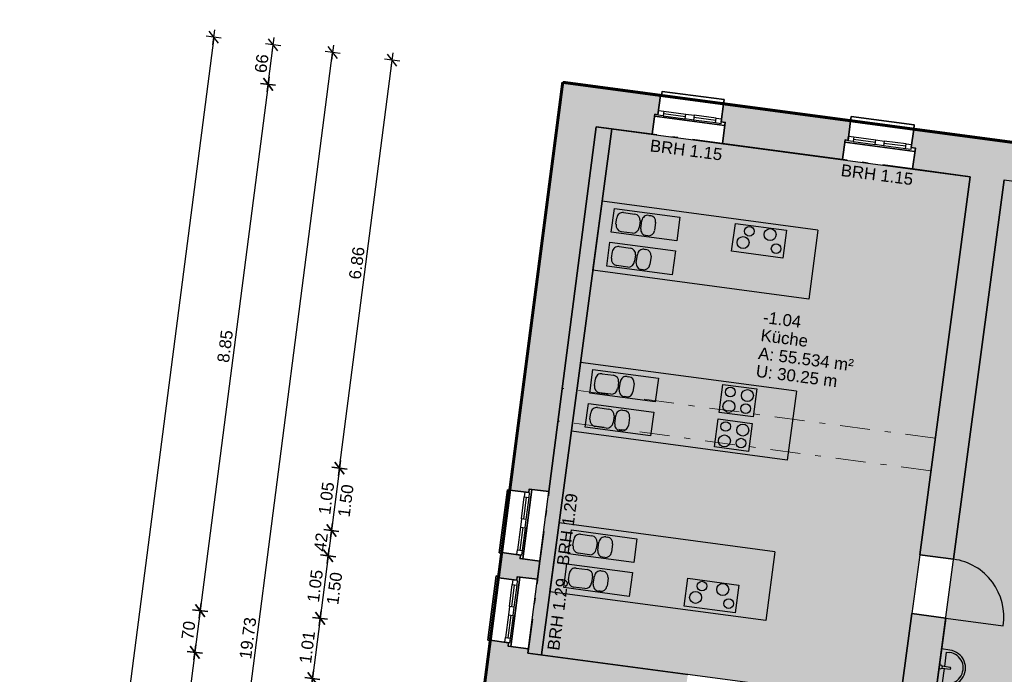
# Model space of a CAD drawing. Header units: metres. Extents: x 344110.2 to 344205.2, y 5709481.2 to 5709545.9.
# Tile 10 of 35: x 344111.8 to 344128.2, y 5709529.3 to 5709540.2. Entities that reach past the tile are written whole.
import ezdxf
from ezdxf.enums import TextEntityAlignment as Align

# ---------------------------------------------------------------- set-up
doc = ezdxf.new("R2010")
doc.units = ezdxf.units.M
for name, pattern in [('AUSGEZOGEN', [0]), ('DASHDOT', [1, 0.5, -0.25, 0, -0.25]), ('DASHED', [19.05, 12.7, -6.35])]:
    doc.linetypes.add(name, pattern=pattern)
doc.layers.add('Bemassung', color=7, linetype='Continuous')
doc.layers.add('Polygonflächen', color=7, linetype='Continuous')
doc.layers.add('BGF', color=2, linetype='Continuous', plot=False)
for name, color, linetype, lineweight in [('Fenster', 7, 'AUSGEZOGEN', 25), ('Sanitär', 7, 'AUSGEZOGEN', 25), ('Schraffur', 8, 'Continuous', 25), ('Text', 7, 'Continuous', 13), ('Türen', 7, 'AUSGEZOGEN', 25), ('Unterzug', 7, 'DASHDOT', 18), ('Wand', 7, 'AUSGEZOGEN', 35)]:
    doc.layers.add(name, color=color, linetype=linetype, lineweight=lineweight)
doc.styles.get("Standard").update_dxf_attribs({"font": 'arial.ttf'})
doc.dimstyles.new('1', dxfattribs={"dimtxt": 0.2, "dimasz": 0.005, "dimexe": 0.08, "dimexo": 0, "dimgap": 0.05, "dimtad": 3, "dimzin": 3, "dimdsep": 46, "dimtxsty": 'Standard', "dimblk": '1000hands_BEMPFEIL', "dimcen": 1, "dimdle": 0.08, "dimse1": 1, "dimse2": 1, "dimclre": 256, "dimazin": 2, "dimtfac": 1, "dimtix": 1, "dimtmove": 2, "dimatfit": 3, "dimldrblk": '1000hands_BEMPFEIL', "dimfxl": 1, "dimtolj": 1, "dimtzin": 0, "dimarcsym": 0})
doc.dimstyles.new('Copy of 1', dxfattribs={"dimtxt": 0.2, "dimasz": 0.005, "dimexe": 0.08, "dimexo": 0, "dimgap": 0.05, "dimtad": 3, "dimdec": 0, "dimlfac": 100, "dimzin": 3, "dimdsep": 46, "dimtxsty": 'Standard', "dimblk": '1000hands_BEMPFEIL', "dimcen": 1, "dimdle": 0.08, "dimse1": 1, "dimse2": 1, "dimclre": 256, "dimazin": 2, "dimtfac": 1, "dimtdec": 0, "dimtix": 1, "dimtmove": 2, "dimatfit": 3, "dimldrblk": '1000hands_BEMPFEIL', "dimfxl": 1, "dimtolj": 1, "dimtzin": 0, "dimarcsym": 0})

# ---------------------------------------------------------------- blocks, each defined once
blk = doc.blocks.new('A$C3A5037E9')
at = {"layer": 'Sanitär'}
for p, q in [((-0.016, 0.201), (-0.016, 0.054)), ((0.016, 0.054), (0.016, 0.201)), ((-0.327, 0.153), (-0.327, 0)), ((-0.284, 0.098), (-0.284, 0.153)), ((-0.016, 0.098), (-0.284, 0.098)), ((0.284, 0.098), (0.016, 0.098)), ((0.284, 0.153), (0.284, 0.098)), ((0.327, 0.153), (0.327, 0))]:
    blk.add_line(p, q, dxfattribs=at)
blk.add_lwpolyline([(-0.327, 0), (0.327, 0)], dxfattribs=at)
for centre, radius, start, end in [((0, 0.153), 0.327, 360, 180), ((0, 0.025), 0.0327, 360, 180), ((0, 0.025), 0.0327, 180, 231.6705), ((0, 0.025), 0.0327, 308.3295, 360)]:
    blk.add_arc(centre, radius, start, end, dxfattribs=at)
at = {"layer": 'Sanitär', "ltscale": 0.5}
blk.add_arc((0, 0.153), 0.284, 360, 180, dxfattribs=at)
at = {"layer": 'Sanitär'}
blk.add_open_spline([(0.016, 0.201), (0.016, 0.202), (0.016, 0.205), (0.012, 0.208), (0.006, 0.21), (0, 0.211), (-0.006, 0.21), (-0.012, 0.208), (-0.016, 0.205), (-0.016, 0.202), (-0.016, 0.201)], degree=3, dxfattribs=at)
blk = doc.blocks.new('1000hands_BEMPFEIL')
at = {"color": 0}
for p, q in [((-25.4, 0), (25.4, 0)), ((-18, -18), (18, 18)), ((0, -25.4), (0, 25.4))]:
    blk.add_line(p, q, dxfattribs=at)
blk = doc.blocks.new('*D50')
at = {"layer": 'Bemassung', "color": 0, "lineweight": -2, "transparency": 16777216}
blk.add_line((344129.294, 5709540.803), (344127.052, 5709541.093), dxfattribs=at)
at = {"layer": 'Defpoints', "color": 0, "transparency": 16777216}
for p in [(344127.047, 5709541.093), (344126.696, 5709538.37, 0), (344128.946, 5709538.07, 0)]:
    blk.add_point(p, dxfattribs=at)
at = {"layer": 'Bemassung', "color": 0, "lineweight": -2, "transparency": 16777216, "xscale": 0.005, "yscale": 0.005, "zscale": 0.005}
for p, rotation in [((344127.047, 5709541.093), 172.6453569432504), ((344129.299, 5709540.803), 352.6453569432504)]:
    blk.add_blockref('1000hands_BEMPFEIL', p, dxfattribs=dict(at, rotation=rotation))
at = {"layer": 'Bemassung', "color": 0, "transparency": 16777216, "insert": (344128.192, 5709541.097), "char_height": 0.2, "attachment_point": 5, "rotation": 352.6454}
blk.add_mtext('\\A1;2.27', dxfattribs=at)
blk = doc.blocks.new('*D51')
at = {"layer": 'Bemassung', "color": 0, "lineweight": -2, "transparency": 16777216}
blk.add_line((344127.042, 5709541.094), (344126.001, 5709541.228), dxfattribs=at)
at = {"layer": 'Defpoints', "color": 0, "transparency": 16777216}
for p in [(344125.996, 5709541.229), (344125.645, 5709538.511, 0), (344126.696, 5709538.37, 0)]:
    blk.add_point(p, dxfattribs=at)
at = {"layer": 'Bemassung', "color": 0, "lineweight": -2, "transparency": 16777216, "xscale": 0.005, "yscale": 0.005, "zscale": 0.005}
for p, rotation in [((344125.996, 5709541.229), 172.6453569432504), ((344127.047, 5709541.093), 352.6453569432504)]:
    blk.add_blockref('1000hands_BEMPFEIL', p, dxfattribs=dict(at, rotation=rotation))
at = {"layer": 'Bemassung', "color": 0, "transparency": 16777216, "insert": (344126.541, 5709541.312), "char_height": 0.2, "attachment_point": 5, "rotation": 352.6454}
blk.add_mtext('\\A1;1.06', dxfattribs=at)
blk = doc.blocks.new('*D52')
at = {"layer": 'Bemassung', "color": 0, "lineweight": -2, "transparency": 16777216}
blk.add_line((344125.991, 5709541.23), (344123.879, 5709541.502), dxfattribs=at)
at = {"layer": 'Defpoints', "color": 0, "transparency": 16777216}
for p in [(344123.874, 5709541.503), (344123.524, 5709538.794, 0), (344125.645, 5709538.511, 0)]:
    blk.add_point(p, dxfattribs=at)
at = {"layer": 'Bemassung', "color": 0, "lineweight": -2, "transparency": 16777216, "xscale": 0.005, "yscale": 0.005, "zscale": 0.005}
for p, rotation in [((344123.874, 5709541.503), 172.6453569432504), ((344125.996, 5709541.229), 352.6453569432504)]:
    blk.add_blockref('1000hands_BEMPFEIL', p, dxfattribs=dict(at, rotation=rotation))
at = {"layer": 'Bemassung', "color": 0, "transparency": 16777216, "insert": (344124.954, 5709541.515), "char_height": 0.2, "attachment_point": 5, "rotation": 352.6454}
blk.add_mtext('\\A1;2.14', dxfattribs=at)
blk = doc.blocks.new('*D53')
at = {"layer": 'Bemassung', "color": 0, "lineweight": -2, "transparency": 16777216}
blk.add_line((344123.869, 5709541.504), (344122.827, 5709541.638), dxfattribs=at)
at = {"layer": 'Defpoints', "color": 0, "transparency": 16777216}
for p in [(344122.822, 5709541.639), (344122.473, 5709538.934, 0), (344123.524, 5709538.794, 0)]:
    blk.add_point(p, dxfattribs=at)
at = {"layer": 'Bemassung', "color": 0, "lineweight": -2, "transparency": 16777216, "xscale": 0.005, "yscale": 0.005, "zscale": 0.005}
for p, rotation in [((344122.822, 5709541.639), 172.6453569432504), ((344123.874, 5709541.503), 352.6453569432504)]:
    blk.add_blockref('1000hands_BEMPFEIL', p, dxfattribs=dict(at, rotation=rotation))
at = {"layer": 'Bemassung', "color": 0, "transparency": 16777216, "insert": (344123.367, 5709541.722), "char_height": 0.2, "attachment_point": 5, "rotation": 352.6454}
blk.add_mtext('\\A1;1.06', dxfattribs=at)
blk = doc.blocks.new('*D54')
at = {"layer": 'Bemassung', "color": 0, "lineweight": -2, "transparency": 16777216}
blk.add_line((344122.817, 5709541.639), (344121.197, 5709541.849), dxfattribs=at)
at = {"layer": 'Defpoints', "color": 0, "transparency": 16777216}
for p in [(344121.192, 5709541.849), (344120.844, 5709539.152, 0), (344122.473, 5709538.934, 0)]:
    blk.add_point(p, dxfattribs=at)
at = {"layer": 'Bemassung', "color": 0, "lineweight": -2, "transparency": 16777216, "xscale": 0.005, "yscale": 0.005, "zscale": 0.005}
for p, rotation in [((344121.192, 5709541.849), 172.6453569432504), ((344122.822, 5709541.639), 352.6453569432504)]:
    blk.add_blockref('1000hands_BEMPFEIL', p, dxfattribs=dict(at, rotation=rotation))
at = {"layer": 'Bemassung', "color": 0, "transparency": 16777216, "insert": (344122.027, 5709541.895), "char_height": 0.2, "attachment_point": 5, "rotation": 352.6454}
blk.add_mtext('\\A1;1.64', dxfattribs=at)
blk = doc.blocks.new('*D58')
at = {"layer": 'Bemassung', "color": 0, "lineweight": -2, "transparency": 16777216}
blk.add_line((344133.26, 5709541.3), (344121.325, 5709542.84), dxfattribs=at)
at = {"layer": 'Defpoints', "color": 0, "transparency": 16777216}
for p in [(344121.32, 5709542.841), (344120.844, 5709539.152, 0), (344132.782, 5709537.557, 0)]:
    blk.add_point(p, dxfattribs=at)
at = {"layer": 'Bemassung', "color": 0, "lineweight": -2, "transparency": 16777216, "xscale": 0.005, "yscale": 0.005, "zscale": 0.005}
for p, rotation in [((344121.32, 5709542.841), 172.6453569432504), ((344133.265, 5709541.299), 352.6453569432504)]:
    blk.add_blockref('1000hands_BEMPFEIL', p, dxfattribs=dict(at, rotation=rotation))
at = {"layer": 'Bemassung', "color": 0, "transparency": 16777216, "insert": (344127.312, 5709542.221), "char_height": 0.2, "attachment_point": 5, "rotation": 352.6454}
blk.add_mtext('\\A1;12.04', dxfattribs=at)
blk = doc.blocks.new('*D71')
at = {"layer": 'Bemassung', "color": 0, "lineweight": -2, "transparency": 16777216}
blk.add_line((344128.892, 5709542.872), (344128.337, 5709542.944), dxfattribs=at)
at = {"layer": 'Defpoints', "color": 0, "transparency": 16777216}
for p in [(344128.332, 5709542.944), (344127.639, 5709537.578, 0), (344128.207, 5709537.524, 0)]:
    blk.add_point(p, dxfattribs=at)
at = {"layer": 'Bemassung', "color": 0, "lineweight": -2, "transparency": 16777216, "xscale": 0.005, "yscale": 0.005, "zscale": 0.005}
for p, rotation in [((344128.332, 5709542.944), 172.6453569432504), ((344128.897, 5709542.871), 352.6453569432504)]:
    blk.add_blockref('1000hands_BEMPFEIL', p, dxfattribs=dict(at, rotation=rotation))
at = {"layer": 'Bemassung', "color": 0, "transparency": 16777216, "insert": (344128.634, 5709543.058), "char_height": 0.2, "attachment_point": 5, "rotation": 352.6454}
blk.add_mtext('\\A1;57', dxfattribs=at)
blk = doc.blocks.new('*D72')
at = {"layer": 'Bemassung', "color": 0, "lineweight": -2, "transparency": 16777216}
blk.add_line((344128.327, 5709542.945), (344122.097, 5709543.749), dxfattribs=at)
at = {"layer": 'Defpoints', "color": 0, "transparency": 16777216}
for p in [(344122.092, 5709543.75), (344121.403, 5709538.412, 0), (344127.639, 5709537.578, 0)]:
    blk.add_point(p, dxfattribs=at)
at = {"layer": 'Bemassung', "color": 0, "lineweight": -2, "transparency": 16777216, "xscale": 0.005, "yscale": 0.005, "zscale": 0.005}
for p, rotation in [((344122.092, 5709543.75), 172.6453569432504), ((344128.332, 5709542.944), 352.6453569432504)]:
    blk.add_blockref('1000hands_BEMPFEIL', p, dxfattribs=dict(at, rotation=rotation))
at = {"layer": 'Bemassung', "color": 0, "transparency": 16777216, "insert": (344125.232, 5709543.498), "char_height": 0.2, "attachment_point": 5, "rotation": 352.6454}
blk.add_mtext('\\A1;6.29', dxfattribs=at)
blk = doc.blocks.new('*D73')
at = {"layer": 'Bemassung', "color": 0, "lineweight": -2, "transparency": 16777216}
blk.add_line((344122.087, 5709543.75), (344121.453, 5709543.832), dxfattribs=at)
at = {"layer": 'Defpoints', "color": 0, "transparency": 16777216}
for p in [(344121.448, 5709543.833), (344120.844, 5709539.152, 0), (344121.403, 5709538.412, 0)]:
    blk.add_point(p, dxfattribs=at)
at = {"layer": 'Bemassung', "color": 0, "lineweight": -2, "transparency": 16777216, "xscale": 0.005, "yscale": 0.005, "zscale": 0.005}
for p, rotation in [((344121.448, 5709543.833), 172.6453569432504), ((344122.092, 5709543.75), 352.6453569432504)]:
    blk.add_blockref('1000hands_BEMPFEIL', p, dxfattribs=dict(at, rotation=rotation))
at = {"layer": 'Bemassung', "color": 0, "transparency": 16777216, "insert": (344121.79, 5709543.942), "char_height": 0.2, "attachment_point": 5, "rotation": 352.6454}
blk.add_mtext('\\A1;65', dxfattribs=at)
blk = doc.blocks.new('*D77')
at = {"layer": 'Bemassung', "color": 0, "lineweight": -2, "transparency": 16777216}
blk.add_line((344133.514, 5709543.284), (344121.581, 5709544.824), dxfattribs=at)
at = {"layer": 'Defpoints', "color": 0, "transparency": 16777216}
for p in [(344121.576, 5709544.824), (344120.844, 5709539.152, 0), (344131.863, 5709530.456, 0)]:
    blk.add_point(p, dxfattribs=at)
at = {"layer": 'Bemassung', "color": 0, "lineweight": -2, "transparency": 16777216, "xscale": 0.005, "yscale": 0.005, "zscale": 0.005}
for p, rotation in [((344121.576, 5709544.824), 172.6453569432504), ((344133.519, 5709543.283), 352.6453569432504)]:
    blk.add_blockref('1000hands_BEMPFEIL', p, dxfattribs=dict(at, rotation=rotation))
at = {"layer": 'Bemassung', "color": 0, "transparency": 16777216, "insert": (344127.567, 5709544.205), "char_height": 0.2, "attachment_point": 5, "rotation": 352.6454}
blk.add_mtext('\\A1;12.04', dxfattribs=at)
blk = doc.blocks.new('*D8')
at = {"layer": 'Bemassung', "color": 0, "lineweight": -2, "transparency": 16777216}
blk.add_line((344166.269, 5709540.064), (344121.709, 5709545.816), dxfattribs=at)
at = {"layer": 'Defpoints', "color": 0, "transparency": 16777216}
for p in [(344121.704, 5709545.816), (344120.844, 5709539.152, 0), (344165.388, 5709533.2, 0)]:
    blk.add_point(p, dxfattribs=at)
at = {"layer": 'Bemassung', "color": 0, "lineweight": -2, "transparency": 16777216, "xscale": 0.005, "yscale": 0.005, "zscale": 0.005}
for p, rotation in [((344121.704, 5709545.816), 172.6453569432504), ((344166.274, 5709540.064), 352.6453569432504)]:
    blk.add_blockref('1000hands_BEMPFEIL', p, dxfattribs=dict(at, rotation=rotation))
at = {"layer": 'Bemassung', "color": 0, "transparency": 16777216, "insert": (344144.009, 5709543.091), "char_height": 0.2, "attachment_point": 5, "rotation": 352.6454}
blk.add_mtext('\\A1;44.94', dxfattribs=at)
blk = doc.blocks.new('*D9')
at = {"layer": 'Bemassung', "color": 0, "lineweight": -2, "transparency": 16777216}
blk.add_line((344117.122, 5709532.722), (344117.999, 5709539.514), dxfattribs=at)
at = {"layer": 'Defpoints', "color": 0, "transparency": 16777216}
for p in [(344117.999, 5709539.519), (344120.844, 5709539.152, 0), (344119.961, 5709532.351, 0)]:
    blk.add_point(p, dxfattribs=at)
at = {"layer": 'Bemassung', "color": 0, "lineweight": -2, "transparency": 16777216, "xscale": 0.005, "yscale": 0.005, "zscale": 0.005}
for p, rotation in [((344117.999, 5709539.519), 82.6453569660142), ((344117.122, 5709532.717), 262.6453569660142)]:
    blk.add_blockref('1000hands_BEMPFEIL', p, dxfattribs=dict(at, rotation=rotation))
at = {"layer": 'Bemassung', "color": 0, "transparency": 16777216, "insert": (344117.41, 5709536.138), "char_height": 0.2, "attachment_point": 5, "rotation": 82.6454}
blk.add_mtext('\\A1;6.86', dxfattribs=at)
blk = doc.blocks.new('*D78')
at = {"layer": 'Bemassung', "color": 0, "lineweight": -2, "transparency": 16777216}
blk.add_line((344117.121, 5709532.712), (344116.988, 5709531.681), dxfattribs=at)
at = {"layer": 'Defpoints', "color": 0, "transparency": 16777216}
for p in [(344119.961, 5709532.351, 0), (344116.987, 5709531.676), (344119.826, 5709531.31)]:
    blk.add_point(p, dxfattribs=at)
at = {"layer": 'Bemassung', "color": 0, "lineweight": -2, "transparency": 16777216, "xscale": 0.005, "yscale": 0.005, "zscale": 0.005}
for p, rotation in [((344117.122, 5709532.717), 82.6453569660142), ((344116.987, 5709531.676), 262.6453569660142)]:
    blk.add_blockref('1000hands_BEMPFEIL', p, dxfattribs=dict(at, rotation=rotation))
at = {"layer": 'Bemassung', "color": 0, "transparency": 16777216, "insert": (344116.903, 5709532.216), "char_height": 0.2, "attachment_point": 5, "rotation": 82.6454}
blk.add_mtext('\\A1;1.05', dxfattribs=at)
blk = doc.blocks.new('*D79')
at = {"layer": 'Bemassung', "color": 0, "lineweight": -2, "transparency": 16777216}
blk.add_line((344116.986, 5709531.671), (344116.933, 5709531.259), dxfattribs=at)
at = {"layer": 'Defpoints', "color": 0, "transparency": 16777216}
for p in [(344119.826, 5709531.31, 0), (344116.933, 5709531.255), (344119.771, 5709530.888, 0)]:
    blk.add_point(p, dxfattribs=at)
at = {"layer": 'Bemassung', "color": 0, "lineweight": -2, "transparency": 16777216, "xscale": 0.005, "yscale": 0.005, "zscale": 0.005}
for p, rotation in [((344116.987, 5709531.676), 82.6453569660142), ((344116.933, 5709531.255), 262.6453569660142)]:
    blk.add_blockref('1000hands_BEMPFEIL', p, dxfattribs=dict(at, rotation=rotation))
at = {"layer": 'Bemassung', "color": 0, "transparency": 16777216, "insert": (344116.811, 5709531.485), "char_height": 0.2, "attachment_point": 5, "rotation": 82.6454}
blk.add_mtext('\\A1;42', dxfattribs=at)
blk = doc.blocks.new('*D80')
at = {"layer": 'Bemassung', "color": 0, "lineweight": -2, "transparency": 16777216}
blk.add_line((344116.932, 5709531.25), (344116.799, 5709530.218), dxfattribs=at)
at = {"layer": 'Defpoints', "color": 0, "transparency": 16777216}
for p in [(344119.771, 5709530.888, 0), (344116.798, 5709530.213), (344119.636, 5709529.847, 0)]:
    blk.add_point(p, dxfattribs=at)
at = {"layer": 'Bemassung', "color": 0, "lineweight": -2, "transparency": 16777216, "xscale": 0.005, "yscale": 0.005, "zscale": 0.005}
for p, rotation in [((344116.933, 5709531.255), 82.6453569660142), ((344116.798, 5709530.213), 262.6453569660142)]:
    blk.add_blockref('1000hands_BEMPFEIL', p, dxfattribs=dict(at, rotation=rotation))
at = {"layer": 'Bemassung', "color": 0, "transparency": 16777216, "insert": (344116.715, 5709530.753), "char_height": 0.2, "attachment_point": 5, "rotation": 82.6454}
blk.add_mtext('\\A1;1.05', dxfattribs=at)
blk = doc.blocks.new('*D81')
at = {"layer": 'Bemassung', "color": 0, "lineweight": -2, "transparency": 16777216}
blk.add_line((344116.798, 5709530.208), (344116.67, 5709529.216), dxfattribs=at)
at = {"layer": 'Defpoints', "color": 0, "transparency": 16777216}
for p in [(344119.636, 5709529.847, 0), (344116.669, 5709529.211), (344119.506, 5709528.845, 0)]:
    blk.add_point(p, dxfattribs=at)
at = {"layer": 'Bemassung', "color": 0, "lineweight": -2, "transparency": 16777216, "xscale": 0.005, "yscale": 0.005, "zscale": 0.005}
for p, rotation in [((344116.798, 5709530.213), 82.6453569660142), ((344116.669, 5709529.211), 262.6453569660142)]:
    blk.add_blockref('1000hands_BEMPFEIL', p, dxfattribs=dict(at, rotation=rotation))
at = {"layer": 'Bemassung', "color": 0, "transparency": 16777216, "insert": (344116.583, 5709529.732), "char_height": 0.2, "attachment_point": 5, "rotation": 82.6454}
blk.add_mtext('\\A1;1.01', dxfattribs=at)
blk = doc.blocks.new('*D82')
at = {"layer": 'Bemassung', "color": 0, "lineweight": -2, "transparency": 16777216}
blk.add_line((344116.668, 5709529.207), (344116.535, 5709528.175), dxfattribs=at)
at = {"layer": 'Defpoints', "color": 0, "transparency": 16777216}
for p in [(344119.506, 5709528.845, 0), (344116.535, 5709528.17), (344119.371, 5709527.804, 0)]:
    blk.add_point(p, dxfattribs=at)
at = {"layer": 'Bemassung', "color": 0, "lineweight": -2, "transparency": 16777216, "xscale": 0.005, "yscale": 0.005, "zscale": 0.005}
for p, rotation in [((344116.669, 5709529.211), 82.6453569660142), ((344116.535, 5709528.17), 262.6453569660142)]:
    blk.add_blockref('1000hands_BEMPFEIL', p, dxfattribs=dict(at, rotation=rotation))
at = {"layer": 'Bemassung', "color": 0, "transparency": 16777216, "insert": (344116.451, 5709528.71), "char_height": 0.2, "attachment_point": 5, "rotation": 82.6454}
blk.add_mtext('\\A1;1.05', dxfattribs=at)
blk = doc.blocks.new('*D10')
at = {"layer": 'Bemassung', "color": 0, "lineweight": -2, "transparency": 16777216}
blk.add_line((344114.483, 5709520.084), (344117.007, 5709539.642), dxfattribs=at)
at = {"layer": 'Defpoints', "color": 0, "transparency": 16777216}
for p in [(344117.008, 5709539.647), (344120.844, 5709539.152, 0), (344118.304, 5709519.586, 0)]:
    blk.add_point(p, dxfattribs=at)
at = {"layer": 'Bemassung', "color": 0, "lineweight": -2, "transparency": 16777216, "xscale": 0.005, "yscale": 0.005, "zscale": 0.005}
for p, rotation in [((344117.008, 5709539.647), 82.6453569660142), ((344114.482, 5709520.08), 262.6453569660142)]:
    blk.add_blockref('1000hands_BEMPFEIL', p, dxfattribs=dict(at, rotation=rotation))
at = {"layer": 'Bemassung', "color": 0, "transparency": 16777216, "insert": (344115.594, 5709529.883), "char_height": 0.2, "attachment_point": 5, "rotation": 82.6454}
blk.add_mtext('\\A1;19.73', dxfattribs=at)
blk = doc.blocks.new('*D11')
at = {"layer": 'Bemassung', "color": 0, "lineweight": -2, "transparency": 16777216}
blk.add_line((344115.932, 5709539.123), (344116.015, 5709539.77), dxfattribs=at)
at = {"layer": 'Defpoints', "color": 0, "transparency": 16777216}
for p in [(344116.016, 5709539.775), (344120.844, 5709539.152, 0), (344121.403, 5709538.412, 0)]:
    blk.add_point(p, dxfattribs=at)
at = {"layer": 'Bemassung', "color": 0, "lineweight": -2, "transparency": 16777216, "xscale": 0.005, "yscale": 0.005, "zscale": 0.005}
for p, rotation in [((344116.016, 5709539.775), 82.6453569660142), ((344115.931, 5709539.118), 262.6453569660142)]:
    blk.add_blockref('1000hands_BEMPFEIL', p, dxfattribs=dict(at, rotation=rotation))
at = {"layer": 'Bemassung', "color": 0, "transparency": 16777216, "insert": (344115.823, 5709539.466), "char_height": 0.2, "attachment_point": 5, "rotation": 82.6454}
blk.add_mtext('\\A1;66', dxfattribs=at)
blk = doc.blocks.new('*D87')
at = {"layer": 'Bemassung', "color": 0, "lineweight": -2, "transparency": 16777216}
blk.add_line((344115.93, 5709539.113), (344114.799, 5709530.346), dxfattribs=at)
at = {"layer": 'Defpoints', "color": 0, "transparency": 16777216}
for p in [(344121.403, 5709538.412, 0), (344114.798, 5709530.341), (344120.264, 5709529.635)]:
    blk.add_point(p, dxfattribs=at)
at = {"layer": 'Bemassung', "color": 0, "lineweight": -2, "transparency": 16777216, "xscale": 0.005, "yscale": 0.005, "zscale": 0.005}
for p, rotation in [((344115.931, 5709539.118), 82.6453569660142), ((344114.798, 5709530.341), 262.6453569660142)]:
    blk.add_blockref('1000hands_BEMPFEIL', p, dxfattribs=dict(at, rotation=rotation))
at = {"layer": 'Bemassung', "color": 0, "transparency": 16777216, "insert": (344115.214, 5709534.749), "char_height": 0.2, "attachment_point": 5, "rotation": 82.6454}
blk.add_mtext('\\A1;8.85', dxfattribs=at)
blk = doc.blocks.new('*D88')
at = {"layer": 'Bemassung', "color": 0, "lineweight": -2, "transparency": 16777216}
blk.add_line((344114.798, 5709530.336), (344114.709, 5709529.651), dxfattribs=at)
at = {"layer": 'Defpoints', "color": 0, "transparency": 16777216}
for p in [(344114.709, 5709529.646), (344120.264, 5709529.635, 0), (344120.194, 5709528.938, 0)]:
    blk.add_point(p, dxfattribs=at)
at = {"layer": 'Bemassung', "color": 0, "lineweight": -2, "transparency": 16777216, "xscale": 0.005, "yscale": 0.005, "zscale": 0.005}
for p, rotation in [((344114.798, 5709530.341), 82.6453569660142), ((344114.709, 5709529.646), 262.6453569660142)]:
    blk.add_blockref('1000hands_BEMPFEIL', p, dxfattribs=dict(at, rotation=rotation))
at = {"layer": 'Bemassung', "color": 0, "transparency": 16777216, "insert": (344114.603, 5709530.013), "char_height": 0.2, "attachment_point": 5, "rotation": 82.6454}
blk.add_mtext('\\A1;70', dxfattribs=at)
blk = doc.blocks.new('*D89')
at = {"layer": 'Bemassung', "color": 0, "lineweight": -2, "transparency": 16777216}
blk.add_line((344114.708, 5709529.641), (344114.173, 5709525.496), dxfattribs=at)
at = {"layer": 'Defpoints', "color": 0, "transparency": 16777216}
for p in [(344120.194, 5709528.938, 0), (344114.172, 5709525.491), (344119.654, 5709524.783, 0)]:
    blk.add_point(p, dxfattribs=at)
at = {"layer": 'Bemassung', "color": 0, "lineweight": -2, "transparency": 16777216, "xscale": 0.005, "yscale": 0.005, "zscale": 0.005}
for p, rotation in [((344114.709, 5709529.646), 82.6453569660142), ((344114.172, 5709525.491), 262.6453569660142)]:
    blk.add_blockref('1000hands_BEMPFEIL', p, dxfattribs=dict(at, rotation=rotation))
at = {"layer": 'Bemassung', "color": 0, "transparency": 16777216, "insert": (344114.29, 5709527.588), "char_height": 0.2, "attachment_point": 5, "rotation": 82.6454}
blk.add_mtext('\\A1;4.19', dxfattribs=at)
blk = doc.blocks.new('*D12')
at = {"layer": 'Bemassung', "color": 0, "lineweight": -2, "transparency": 16777216}
blk.add_line((344115.024, 5709539.898), (344111.915, 5709515.818), dxfattribs=at)
at = {"layer": 'Defpoints', "color": 0, "transparency": 16777216}
for p in [(344120.844, 5709539.152, 0), (344111.915, 5709515.813), (344150.925, 5709510.778, 0)]:
    blk.add_point(p, dxfattribs=at)
at = {"layer": 'Bemassung', "color": 0, "lineweight": -2, "transparency": 16777216, "xscale": 0.005, "yscale": 0.005, "zscale": 0.005}
for p, rotation in [((344115.024, 5709539.903), 82.6453569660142), ((344111.915, 5709515.813), 262.6453569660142)]:
    blk.add_blockref('1000hands_BEMPFEIL', p, dxfattribs=dict(at, rotation=rotation))
at = {"layer": 'Bemassung', "color": 0, "transparency": 16777216, "insert": (344113.319, 5709527.878), "char_height": 0.2, "attachment_point": 5, "rotation": 82.6454}
blk.add_mtext('\\A1;24.29', dxfattribs=at)

msp = doc.modelspace()

# ---------------------------------------------------------------- hatches: boundary and pattern name
at = {"layer": 'Polygonflächen'}
h = msp.add_hatch(color=134, dxfattribs=at)
h.dxf.hatch_style = 1
h.paths.add_polyline_path([(344126.797, 5709531.274), (344127.639, 5709537.578), (344121.403, 5709538.411), (344120.264, 5709529.634), (344126.467, 5709528.806), (344126.666, 5709530.293)])
h = msp.add_hatch(color=134, dxfattribs=at)
h.dxf.hatch_style = 1
h.paths.add_polyline_path([(344132.073, 5709537.008), (344128.207, 5709537.524), (344127.021, 5709528.651), (344130.887, 5709528.135)])
at = {"layer": 'Schraffur'}
h = msp.add_hatch(color=256, dxfattribs=at)
h.dxf.hatch_style = 1
h.paths.add_polyline_path([(344122.381, 5709538.619), (344122.43, 5709538.612), (344122.473, 5709538.934), (344120.844, 5709539.152), (344119.961, 5709532.351), (344120.277, 5709532.31), (344120.285, 5709532.369), (344120.613, 5709532.327), (344121.403, 5709538.412), (344122.336, 5709538.287)])
h = msp.add_hatch(color=256, dxfattribs=at)
h.dxf.hatch_style = 1
h.paths.add_polyline_path([(344125.645, 5709538.511), (344123.524, 5709538.794), (344123.484, 5709538.492), (344123.553, 5709538.482), (344123.506, 5709538.131), (344125.508, 5709537.863), (344125.552, 5709538.19), (344125.601, 5709538.184)])
h = msp.add_hatch(color=256, dxfattribs=at)
h.dxf.hatch_style = 1
h.paths.add_polyline_path([(344128.207, 5709537.524), (344128.822, 5709537.442), (344128.874, 5709537.837), (344128.914, 5709537.832), (344128.946, 5709538.07), (344126.696, 5709538.37), (344126.655, 5709538.063), (344126.724, 5709538.054), (344126.678, 5709537.707), (344127.639, 5709537.578), (344126.797, 5709531.274), (344127.362, 5709531.199)])
h = msp.add_hatch(color=256, dxfattribs=at)
h.dxf.hatch_style = 1
h.paths.add_polyline_path([(344120.463, 5709531.166), (344120.134, 5709531.209), (344120.142, 5709531.269), (344120.077, 5709531.277), (344119.826, 5709531.31), (344119.771, 5709530.888), (344120.077, 5709530.848), (344120.085, 5709530.908), (344120.424, 5709530.864)])
h = msp.add_hatch(color=256, dxfattribs=at)
h.dxf.hatch_style = 1
h.paths.add_polyline_path([(344128.459, 5709528.459), (344127.021, 5709528.651), (344127.231, 5709530.218), (344126.666, 5709530.293), (344126.467, 5709528.806), (344123.86, 5709529.155), (344123.768, 5709528.461), (344126.374, 5709528.112), (344126.219, 5709526.953), (344126.794, 5709526.876), (344126.96, 5709528.115), (344128.387, 5709527.924)])
h = msp.add_hatch(color=256, dxfattribs=at)
h.dxf.hatch_style = 1
h.paths.add_polyline_path([(344122.929, 5709529.279), (344120.264, 5709529.635), (344120.273, 5709529.704), (344119.934, 5709529.748), (344119.942, 5709529.807), (344119.636, 5709529.847), (344119.506, 5709528.845), (344119.812, 5709528.806), (344119.821, 5709528.875), (344120.179, 5709528.828), (344120.194, 5709528.938), (344122.836, 5709528.585)])

# ---------------------------------------------------------------- linework, layer by layer
at = {"layer": 'BGF', "const_width": 0.05, "elevation": 0}
for points in [[(344145.764, 5709515.422), (344139.916, 5709516.204), (344140.332, 5709519.316), (344126.039, 5709521.226), (344125.688, 5709518.599), (344123.988, 5709518.827), (344122.898, 5709518.972), (344121.332, 5709519.182), (344118.304, 5709519.586), (344119.182, 5709526.346), (344119.317, 5709527.388), (344119.369, 5709527.792), (344119.506, 5709528.845), (344119.636, 5709529.847), (344119.771, 5709530.888), (344119.826, 5709531.31), (344119.961, 5709532.351), (344120.844, 5709539.152)], [(344120.844, 5709539.152), (344122.473, 5709538.934), (344123.524, 5709538.794), (344125.645, 5709538.511), (344126.696, 5709538.37), (344128.946, 5709538.07)]]:
    msp.add_lwpolyline(points, dxfattribs=at)
at = {"layer": 'Fenster', "elevation": 0}
for points in [[(344122.518, 5709538.59), (344122.429, 5709538.602), (344122.44, 5709538.682), (344122.529, 5709538.67)], [(344123.024, 5709538.523), (344122.885, 5709538.541), (344122.896, 5709538.621), (344123.034, 5709538.602)], [(344123.48, 5709538.462), (344123.39, 5709538.474), (344123.401, 5709538.553), (344123.49, 5709538.541)], [(344125.689, 5709538.162), (344125.6, 5709538.174), (344125.611, 5709538.253), (344125.7, 5709538.241)], [(344126.195, 5709538.094), (344126.056, 5709538.113), (344126.067, 5709538.192), (344126.205, 5709538.173)], [(344126.651, 5709538.033), (344126.562, 5709538.045), (344126.572, 5709538.124), (344126.661, 5709538.113)], [(344120.202, 5709532.239), (344120.282, 5709532.229), (344120.292, 5709532.308), (344120.212, 5709532.318)], [(344120.137, 5709531.733), (344120.216, 5709531.723), (344120.234, 5709531.862), (344120.155, 5709531.872)], [(344120.088, 5709531.356), (344120.167, 5709531.346), (344120.157, 5709531.267), (344120.077, 5709531.277)], [(344120.002, 5709530.777), (344120.082, 5709530.767), (344120.092, 5709530.846), (344120.013, 5709530.857)], [(344119.937, 5709530.272), (344120.016, 5709530.261), (344120.034, 5709530.4), (344119.955, 5709530.411)], [(344119.888, 5709529.895), (344119.967, 5709529.885), (344119.957, 5709529.805), (344119.878, 5709529.816)]]:
    msp.add_lwpolyline(points, close=True, dxfattribs=at)
for points in [[(344122.529, 5709538.67), (344122.896, 5709538.621)], [(344122.518, 5709538.59), (344122.885, 5709538.541)], [(344122.523, 5709538.63), (344122.89, 5709538.581)], [(344123.39, 5709538.474), (344123.024, 5709538.523)], [(344123.396, 5709538.514), (344123.029, 5709538.563)], [(344123.401, 5709538.553), (344123.034, 5709538.602)], [(344125.695, 5709538.201), (344126.061, 5709538.152)], [(344125.7, 5709538.241), (344126.067, 5709538.192)], [(344126.572, 5709538.124), (344126.205, 5709538.173)], [(344125.689, 5709538.162), (344126.056, 5709538.113)], [(344126.562, 5709538.045), (344126.195, 5709538.094)], [(344126.567, 5709538.085), (344126.2, 5709538.134)], [(344120.155, 5709531.872), (344120.202, 5709532.239)], [(344120.194, 5709531.867), (344120.242, 5709532.234)], [(344120.234, 5709531.862), (344120.282, 5709532.229)], [(344120.137, 5709531.733), (344120.088, 5709531.356)], [(344120.176, 5709531.728), (344120.127, 5709531.351)], [(344120.216, 5709531.723), (344120.167, 5709531.346)], [(344119.955, 5709530.411), (344120.002, 5709530.777)], [(344119.994, 5709530.405), (344120.042, 5709530.772)], [(344120.034, 5709530.4), (344120.082, 5709530.767)], [(344119.937, 5709530.272), (344119.888, 5709529.895)], [(344119.976, 5709530.267), (344119.927, 5709529.89)], [(344120.016, 5709530.261), (344119.967, 5709529.885)]]:
    msp.add_lwpolyline(points, dxfattribs=at)
at = {"layer": 'Polygonflächen', "elevation": 19.622}
for points in [[(344120.264, 5709529.634), (344120.613, 5709532.327), (344121.403, 5709538.412), (344127.639, 5709537.578), (344126.797, 5709531.274), (344126.666, 5709530.293), (344126.467, 5709528.806), (344120.264, 5709529.634)], [(344127.021, 5709528.651), (344128.207, 5709537.524), (344132.073, 5709537.008), (344130.887, 5709528.135), (344127.021, 5709528.651)]]:
    msp.add_lwpolyline(points, dxfattribs=at)
at = {"layer": 'Sanitär'}
for p, q in [((344121.732, 5709536.784, 0), (344121.747, 5709536.893, 0)), ((344121.859, 5709536.979, 0), (344122.047, 5709536.953, 0)), ((344122.277, 5709536.933, 0), (344122.306, 5709536.929, 0)), ((344122.133, 5709536.841, 0), (344122.119, 5709536.732, 0)), ((344122.146, 5709536.708, 0), (344122.164, 5709536.847, 0)), ((344122.392, 5709536.817, 0), (344122.374, 5709536.678, 0)), ((344122.005, 5709536.636, 0), (344121.816, 5709536.661, 0)), ((344122.261, 5709536.592, 0), (344122.231, 5709536.596, 0)), ((344121.783, 5709536.414, 0), (344121.972, 5709536.388, 0)), ((344122.201, 5709536.368, 0), (344122.231, 5709536.364, 0)), ((344121.656, 5709536.219, 0), (344121.671, 5709536.328, 0)), ((344122.058, 5709536.276, 0), (344122.043, 5709536.167, 0)), ((344122.07, 5709536.143, 0), (344122.089, 5709536.282, 0)), ((344122.317, 5709536.252, 0), (344122.298, 5709536.113, 0)), ((344121.929, 5709536.071, 0), (344121.741, 5709536.096, 0)), ((344122.186, 5709536.027, 0), (344122.156, 5709536.031, 0)), ((344121.5, 5709534.292, 0), (344121.688, 5709534.267, 0)), ((344121.918, 5709534.247, 0), (344121.947, 5709534.243, 0)), ((344121.373, 5709534.098, 0), (344121.388, 5709534.207, 0)), ((344121.774, 5709534.155, 0), (344121.76, 5709534.046, 0)), ((344121.787, 5709534.022, 0), (344121.805, 5709534.161, 0)), ((344122.033, 5709534.13, 0), (344122.015, 5709533.992, 0)), ((344121.646, 5709533.95, 0), (344121.458, 5709533.975, 0)), ((344121.902, 5709533.906, 0), (344121.873, 5709533.91, 0)), ((344121.298, 5709533.533, 0), (344121.312, 5709533.642, 0)), ((344121.424, 5709533.727, 0), (344121.613, 5709533.702, 0)), ((344121.699, 5709533.59, 0), (344121.684, 5709533.481, 0)), ((344121.711, 5709533.457, 0), (344121.73, 5709533.596, 0)), ((344121.842, 5709533.682, 0), (344121.872, 5709533.678, 0)), ((344121.57, 5709533.385, 0), (344121.382, 5709533.41, 0)), ((344121.958, 5709533.565, 0), (344121.939, 5709533.427, 0)), ((344121.827, 5709533.341, 0), (344121.797, 5709533.345, 0)), ((344121.142, 5709531.616, 0), (344121.331, 5709531.591, 0)), ((344121.015, 5709531.421, 0), (344121.03, 5709531.53, 0)), ((344121.417, 5709531.479, 0), (344121.402, 5709531.37, 0)), ((344121.429, 5709531.346, 0), (344121.448, 5709531.485, 0)), ((344121.56, 5709531.571, 0), (344121.59, 5709531.567, 0)), ((344121.676, 5709531.454, 0), (344121.657, 5709531.315, 0)), ((344121.288, 5709531.274, 0), (344121.1, 5709531.299, 0)), ((344121.545, 5709531.23, 0), (344121.515, 5709531.234, 0)), ((344120.94, 5709530.856, 0), (344120.954, 5709530.965, 0)), ((344121.067, 5709531.051, 0), (344121.255, 5709531.026, 0)), ((344121.484, 5709531.006, 0), (344121.514, 5709531.002, 0)), ((344121.341, 5709530.914, 0), (344121.326, 5709530.805, 0)), ((344121.354, 5709530.781, 0), (344121.372, 5709530.92, 0)), ((344121.6, 5709530.889, 0), (344121.582, 5709530.75, 0)), ((344121.213, 5709530.709, 0), (344121.024, 5709530.734, 0)), ((344121.469, 5709530.665, 0), (344121.439, 5709530.669, 0))]:
    msp.add_line(p, q, dxfattribs=at)
at = {"layer": 'Sanitär', "elevation": 0}
for points in [[(344121.347, 5709536.018), (344121.501, 5709537.168)], [(344125.099, 5709536.687), (344121.501, 5709537.168)], [(344125.099, 5709536.687), (344124.945, 5709535.537)], [(344124.945, 5709535.537), (344121.347, 5709536.018)], [(344124.74, 5709534.001), (344121.142, 5709534.482)], [(344124.74, 5709534.001), (344124.586, 5709532.851)], [(344124.586, 5709532.851), (344120.988, 5709533.332)], [(344120.631, 5709530.656), (344120.784, 5709531.805)], [(344124.382, 5709531.325), (344120.784, 5709531.805)], [(344124.382, 5709531.325), (344124.229, 5709530.175)], [(344124.229, 5709530.175), (344120.631, 5709530.656)]]:
    msp.add_lwpolyline(points, dxfattribs=at)
for points in [[(344122.744, 5709536.507), (344121.654, 5709536.653), (344121.707, 5709537.049), (344122.797, 5709536.904)], [(344124.512, 5709536.221), (344123.659, 5709536.334), (344123.722, 5709536.8), (344124.574, 5709536.686)], [(344122.669, 5709535.942), (344121.578, 5709536.088), (344121.631, 5709536.484), (344122.722, 5709536.339)], [(344122.385, 5709533.821), (344121.295, 5709533.967), (344121.348, 5709534.363), (344122.438, 5709534.218)], [(344124.017, 5709533.573), (344123.452, 5709533.648), (344123.514, 5709534.114), (344124.079, 5709534.039)], [(344122.31, 5709533.256), (344121.22, 5709533.402), (344121.272, 5709533.798), (344122.363, 5709533.653)], [(344123.94, 5709532.998), (344123.375, 5709533.073), (344123.437, 5709533.539), (344124.002, 5709533.464)], [(344122.028, 5709531.145), (344120.937, 5709531.291), (344120.99, 5709531.687), (344122.081, 5709531.541)], [(344121.952, 5709530.58), (344120.862, 5709530.726), (344120.915, 5709531.122), (344122.005, 5709530.976)], [(344123.721, 5709530.303), (344122.869, 5709530.417), (344122.931, 5709530.883), (344123.783, 5709530.769)]]:
    msp.add_lwpolyline(points, close=True, dxfattribs=at)
at = {"layer": 'Sanitär'}
for centre, radius in [((344123.956, 5709536.668, 0), 0.08), ((344124.302, 5709536.612, 0), 0.1), ((344123.85, 5709536.48, 0), 0.1), ((344124.402, 5709536.377, 0), 0.08), ((344123.638, 5709533.987, 0), 0.08), ((344123.923, 5709533.928, 0), 0.1), ((344123.616, 5709533.747, 0), 0.1), ((344123.894, 5709533.71, 0), 0.08), ((344123.561, 5709533.412, 0), 0.08), ((344123.846, 5709533.353, 0), 0.1), ((344123.54, 5709533.172, 0), 0.1), ((344123.817, 5709533.135, 0), 0.08), ((344123.166, 5709530.751, 0), 0.08), ((344123.511, 5709530.694, 0), 0.1), ((344123.06, 5709530.563, 0), 0.1), ((344123.611, 5709530.459, 0), 0.08)]:
    msp.add_circle(centre, radius, dxfattribs=at)
for centre, radius, start, end in [((344121.846, 5709536.879, 0), 0.1, 82.389, 172.389), ((344122.034, 5709536.854, 0), 0.1, 352.389, 82.389), ((344122.263, 5709536.834, 0), 0.1, 82.389, 172.389), ((344122.293, 5709536.83, 0), 0.1, 352.389, 82.389), ((344121.84, 5709536.768, 0), 0.109, 171.6495, 257.6758), ((344122.01, 5709536.745, 0), 0.109, 267.1022, 353.1284), ((344122.245, 5709536.695, 0), 0.1, 172.389, 262.389), ((344122.274, 5709536.691, 0), 0.1, 262.389, 352.389), ((344121.77, 5709536.314, 0), 0.1, 82.389, 172.389), ((344121.958, 5709536.289, 0), 0.1, 352.389, 82.389), ((344122.188, 5709536.269, 0), 0.1, 82.389, 172.389), ((344122.217, 5709536.265, 0), 0.1, 352.389, 82.389), ((344121.764, 5709536.203, 0), 0.109, 171.6495, 257.6758), ((344121.935, 5709536.18, 0), 0.109, 267.1022, 353.1284), ((344122.169, 5709536.13, 0), 0.1, 172.389, 262.389), ((344122.199, 5709536.126, 0), 0.1, 262.389, 352.389), ((344121.487, 5709534.193, 0), 0.1, 82.389, 172.389), ((344121.675, 5709534.168, 0), 0.1, 352.389, 82.389), ((344121.904, 5709534.148, 0), 0.1, 82.389, 172.389), ((344121.934, 5709534.144, 0), 0.1, 352.389, 82.389), ((344121.481, 5709534.082, 0), 0.109, 171.6495, 257.6758), ((344121.651, 5709534.059, 0), 0.109, 267.1022, 353.1284), ((344121.886, 5709534.009, 0), 0.1, 172.389, 262.389), ((344121.916, 5709534.005, 0), 0.1, 262.389, 352.389), ((344121.411, 5709533.628, 0), 0.1, 82.389, 172.389), ((344121.6, 5709533.603, 0), 0.1, 352.389, 82.389), ((344121.829, 5709533.583, 0), 0.1, 82.389, 172.389), ((344121.859, 5709533.579, 0), 0.1, 352.389, 82.389), ((344121.405, 5709533.517, 0), 0.109, 171.6495, 257.6758), ((344121.576, 5709533.494, 0), 0.109, 267.1022, 353.1284), ((344121.81, 5709533.444, 0), 0.1, 172.389, 262.389), ((344121.84, 5709533.44, 0), 0.1, 262.389, 352.389), ((344121.129, 5709531.517, 0), 0.1, 82.389, 172.389), ((344121.317, 5709531.492, 0), 0.1, 352.389, 82.389), ((344121.547, 5709531.471, 0), 0.1, 82.389, 172.389), ((344121.576, 5709531.467, 0), 0.1, 352.389, 82.389), ((344121.123, 5709531.406, 0), 0.109, 171.6495, 257.6758), ((344121.294, 5709531.383, 0), 0.109, 267.1022, 353.1284), ((344121.528, 5709531.333, 0), 0.1, 172.389, 262.389), ((344121.558, 5709531.329, 0), 0.1, 262.389, 352.389), ((344121.054, 5709530.952, 0), 0.1, 82.389, 172.389), ((344121.242, 5709530.927, 0), 0.1, 352.389, 82.389), ((344121.471, 5709530.906, 0), 0.1, 82.389, 172.389), ((344121.501, 5709530.902, 0), 0.1, 352.389, 82.389), ((344121.048, 5709530.841, 0), 0.109, 171.6495, 257.6758), ((344121.218, 5709530.818, 0), 0.109, 267.1022, 353.1284), ((344121.453, 5709530.768, 0), 0.1, 172.389, 262.389), ((344121.482, 5709530.764, 0), 0.1, 262.389, 352.389)]:
    msp.add_arc(centre, radius, start, end, dxfattribs=at)
at = {"layer": 'Türen', "elevation": 0}
msp.add_lwpolyline([(344127.231, 5709530.218), (344128.188, 5709530.09, 0.419358), (344127.362, 5709531.199, 0.414214)], format="xyb", dxfattribs=at)
at = {"layer": 'Unterzug', "elevation": 0}
for points in [[(344127.056, 5709533.217), (344120.837, 5709534.048)], [(344126.984, 5709532.672), (344120.766, 5709533.503)]]:
    msp.add_lwpolyline(points, dxfattribs=at)
at = {"layer": 'Wand'}
for p, q in [((344119.785, 5709531.305, 0), (344119.922, 5709532.358, 0)), ((344119.922, 5709532.358, 0), (344119.961, 5709532.353, 0)), ((344119.596, 5709529.847, 0), (344119.735, 5709530.92, 0)), ((344119.735, 5709530.92, 0), (344119.775, 5709530.915, 0))]:
    msp.add_line(p, q, dxfattribs=at)
at = {"layer": 'Wand', "elevation": 0}
for points in [[(344119.961, 5709532.351), (344120.844, 5709539.152)], [(344122.473, 5709538.934), (344120.844, 5709539.152)], [(344123.524, 5709538.794), (344123.533, 5709538.863), (344122.502, 5709539.001), (344122.493, 5709538.932)], [(344122.473, 5709538.934), (344122.43, 5709538.612), (344122.381, 5709538.619), (344122.336, 5709538.287)], [(344123.524, 5709538.794), (344123.484, 5709538.492), (344123.553, 5709538.482), (344123.506, 5709538.131)], [(344125.645, 5709538.511), (344123.524, 5709538.794)], [(344123.544, 5709538.429), (344122.375, 5709538.585)], [(344125.645, 5709538.511), (344125.601, 5709538.184), (344125.552, 5709538.19), (344125.508, 5709537.863)], [(344126.696, 5709538.37), (344126.705, 5709538.44), (344125.654, 5709538.58), (344125.645, 5709538.511)], [(344121.662, 5709538.377), (344120.49, 5709529.605)], [(344120.613, 5709532.327), (344121.403, 5709538.412)], [(344122.336, 5709538.287), (344121.403, 5709538.412)], [(344126.696, 5709538.37), (344126.655, 5709538.063), (344126.724, 5709538.054), (344126.678, 5709537.707)], [(344128.946, 5709538.07), (344126.696, 5709538.37)], [(344125.508, 5709537.863), (344123.506, 5709538.131)], [(344126.716, 5709538), (344125.546, 5709538.156)], [(344127.639, 5709537.578), (344126.678, 5709537.707)], [(344126.797, 5709531.274), (344127.639, 5709537.578)], [(344127.362, 5709531.199), (344128.207, 5709537.523)], [(344120.613, 5709532.327), (344120.285, 5709532.369), (344120.277, 5709532.31), (344119.961, 5709532.351)], [(344120.329, 5709532.364), (344120.179, 5709531.203)], [(344119.771, 5709530.888), (344119.826, 5709531.31)], [(344119.825, 5709531.3), (344119.785, 5709531.305)], [(344120.463, 5709531.166), (344120.134, 5709531.209), (344120.142, 5709531.269), (344119.826, 5709531.31)], [(344127.362, 5709531.199), (344126.797, 5709531.274)], [(344120.424, 5709530.864), (344120.463, 5709531.166)], [(344120.424, 5709530.864), (344120.085, 5709530.908), (344120.077, 5709530.848), (344119.771, 5709530.888)], [(344119.979, 5709529.742), (344120.129, 5709530.902)], [(344126.467, 5709528.806), (344126.666, 5709530.293)], [(344127.231, 5709530.218), (344126.666, 5709530.293)], [(344127.021, 5709528.651), (344127.231, 5709530.218)], [(344119.506, 5709528.845), (344119.636, 5709529.847)], [(344119.635, 5709529.842), (344119.596, 5709529.847)], [(344120.273, 5709529.704), (344119.934, 5709529.748), (344119.942, 5709529.807), (344119.636, 5709529.847)], [(344120.264, 5709529.635), (344120.273, 5709529.704)], [(344122.929, 5709529.279), (344120.264, 5709529.635)]]:
    msp.add_lwpolyline(points, dxfattribs=at)
at = {"layer": 'Wand', "linetype": 'DASHED', "ltscale": 0.01, "elevation": 0}
for points in [[(344123.524, 5709538.794), (344122.473, 5709538.934)], [(344126.696, 5709538.37), (344125.645, 5709538.511)], [(344119.826, 5709531.31), (344119.961, 5709532.351)], [(344119.636, 5709529.847), (344119.771, 5709530.888)]]:
    msp.add_lwpolyline(points, dxfattribs=at)
at = {"layer": 'Wand', "linetype": 'DASHDOT', "elevation": 0}
for points in [[(344123.506, 5709538.131), (344122.336, 5709538.287)], [(344126.678, 5709537.707), (344125.508, 5709537.863)], [(344120.463, 5709531.166), (344120.613, 5709532.327)], [(344120.273, 5709529.704), (344120.424, 5709530.864)]]:
    msp.add_lwpolyline(points, dxfattribs=at)

# ---------------------------------------------------------------- block references
at = {"xscale": 0.9166666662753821, "yscale": 0.9166666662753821, "zscale": 0.9166666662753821, "rotation": 262.3889663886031}
msp.add_blockref('A$C3A5037E9', (344127.122, 5709529.405, 0), dxfattribs=at)

# ---------------------------------------------------------------- texts
at = {"layer": 'Text'}
for s, rotation, p in [('BRH 1.15', 352.6454, (344122.902, 5709538.022)), ('BRH 1.15', 352.6454, (344126.085, 5709537.611)), ('1.50', 82.6454, (344117.225, 5709532.175)), ('BRH 1.29', 82.6454, (344120.919, 5709531.695, 0)), ('1.50', 82.6454, (344117.036, 5709530.712)), ('BRH 1.29', 82.6454, (344120.762, 5709530.281))]:
    msp.add_text(s, height=0.2, rotation=rotation, dxfattribs=at).set_placement(p, align=Align.MIDDLE)
for s, p in [('-1.04', (344124.175, 5709535.139, 0)), ('Küche', (344124.135, 5709534.839, 0)), ('A: 55.534 m²', (344124.095, 5709534.539, 0)), ('U: 30.25 m', (344124.055, 5709534.242, 0))]:
    msp.add_text(s, height=0.2, rotation=352.6454, dxfattribs=at).set_placement(p)

# ---------------------------------------------------------------- dimensions: what is measured, and where the dimension line sits
at = {"layer": 'Bemassung'}
for base, p1, p2, angle, dimstyle, picture, middle in [((344121.704, 5709545.816), (344165.388, 5709533.2, 0), (344120.844, 5709539.152, 0), 352.6454, '1', '*D8', (344144.009, 5709543.091)), ((344121.576, 5709544.824), (344131.863, 5709530.456, 0), (344120.844, 5709539.152, 0), 352.6454, '1', '*D77', (344127.567, 5709544.205)), ((344121.448, 5709543.833), (344121.403, 5709538.412, 0), (344120.844, 5709539.152, 0), 352.6454, 'Copy of 1', '*D73', (344121.79, 5709543.942)), ((344122.092, 5709543.75), (344127.639, 5709537.578, 0), (344121.403, 5709538.412, 0), 352.6454, '1', '*D72', (344125.232, 5709543.498)), ((344128.332, 5709542.944), (344128.207, 5709537.524, 0), (344127.639, 5709537.578, 0), 352.6454, 'Copy of 1', '*D71', (344128.634, 5709543.058)), ((344121.32, 5709542.841), (344132.782, 5709537.557, 0), (344120.844, 5709539.152, 0), 352.6454, '1', '*D58', (344127.312, 5709542.221)), ((344121.192, 5709541.849), (344122.473, 5709538.934, 0), (344120.844, 5709539.152, 0), 352.6454, '1', '*D54', (344122.027, 5709541.895)), ((344122.822, 5709541.639), (344123.524, 5709538.794, 0), (344122.473, 5709538.934, 0), 352.6454, '1', '*D53', (344123.367, 5709541.722)), ((344123.874, 5709541.503), (344125.645, 5709538.511, 0), (344123.524, 5709538.794, 0), 352.6454, '1', '*D52', (344124.954, 5709541.515)), ((344125.996, 5709541.229), (344126.696, 5709538.37, 0), (344125.645, 5709538.511, 0), 352.6454, '1', '*D51', (344126.541, 5709541.312)), ((344127.047, 5709541.093), (344128.946, 5709538.07, 0), (344126.696, 5709538.37, 0), 352.6454, '1', '*D50', (344128.192, 5709541.097)), ((344111.915, 5709515.813), (344120.844, 5709539.152, 0), (344150.925, 5709510.778, 0), 82.6454, '1', '*D12', (344113.319, 5709527.878)), ((344116.016, 5709539.775), (344121.403, 5709538.412, 0), (344120.844, 5709539.152, 0), 82.6454, 'Copy of 1', '*D11', (344115.823, 5709539.466)), ((344117.008, 5709539.647), (344118.304, 5709519.586, 0), (344120.844, 5709539.152, 0), 82.6454, '1', '*D10', (344115.594, 5709529.883)), ((344117.999, 5709539.519), (344119.961, 5709532.351, 0), (344120.844, 5709539.152, 0), 82.6454, '1', '*D9', (344117.41, 5709536.138)), ((344114.798, 5709530.341), (344121.403, 5709538.412, 0), (344120.264, 5709529.635), 82.6454, '1', '*D87', (344115.214, 5709534.749)), ((344116.987, 5709531.676), (344119.961, 5709532.351, 0), (344119.826, 5709531.31), 82.6454, '1', '*D78', (344116.903, 5709532.216)), ((344116.93273, 5709531.25451), (344119.82597, 5709531.3096, 0), (344119.77125, 5709530.88814, 0), 82.64536, 'Copy of 1', '*D79', (344116.81076, 5709531.48452)), ((344116.798, 5709530.213), (344119.771, 5709530.888, 0), (344119.636, 5709529.847, 0), 82.6454, '1', '*D80', (344116.715, 5709530.753)), ((344114.709, 5709529.646), (344120.264, 5709529.635, 0), (344120.194, 5709528.938, 0), 82.6454, 'Copy of 1', '*D88', (344114.603, 5709530.013)), ((344116.669, 5709529.211), (344119.636, 5709529.847, 0), (344119.506, 5709528.845, 0), 82.6454, '1', '*D81', (344116.583, 5709529.732)), ((344114.172, 5709525.491), (344120.194, 5709528.938, 0), (344119.654, 5709524.783, 0), 82.6454, '1', '*D89', (344114.29, 5709527.588)), ((344116.535, 5709528.17), (344119.506, 5709528.845, 0), (344119.371, 5709527.804, 0), 82.6454, '1', '*D82', (344116.451, 5709528.71))]:
    dim = msp.add_linear_dim(base=base, p1=p1, p2=p2, angle=angle, dimstyle=dimstyle, dxfattribs=at)
    dim.commit()
    dim.dimension.update_dxf_attribs({"geometry": picture, "text_midpoint": middle})

doc.saveas('drawing.dxf')
